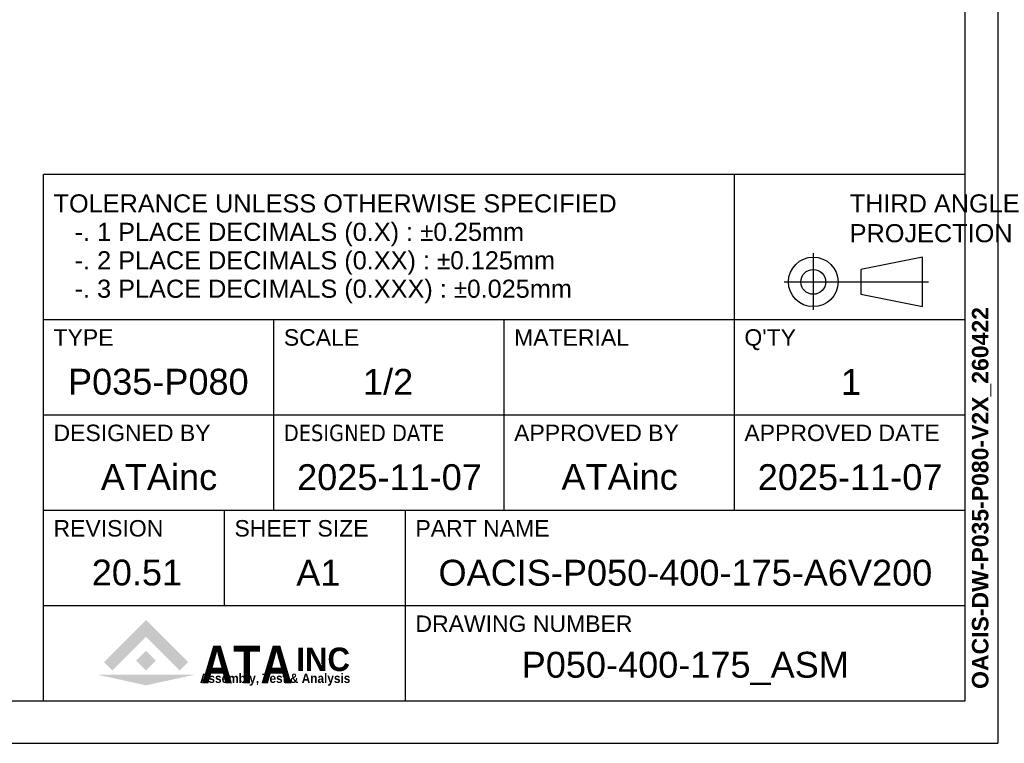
# Model space of a CAD drawing. Extents: x 0 to 1685, y -10 to 1188.
# Tile 3 of 19: x 1266 to 1685, y 0 to 308. Entities that reach past the tile are written whole.
import ezdxf
from ezdxf.enums import TextEntityAlignment as Align

# ---------------------------------------------------------------- set-up
doc = ezdxf.new("R2010")
doc.units = 0
doc.header["$LTSCALE"] = 25.4
doc.layers.get('0').update_dxf_attribs({"linetype": 'CONTINUOUS'})
doc.layers.add('ATA-TEXT', color=7, linetype='CONTINUOUS', lineweight=25)
doc.styles.add('주 문자 (ISO)', font='arial.ttf')

# ---------------------------------------------------------------- blocks, each defined once
blk = doc.blocks.new('ata-Title-A1-002')
for color, points in [(176, [(14.63, 6.49), (12.84, 8.28), (21.79, 17.23), (30.75, 8.28), (28.96, 6.49), (21.79, 13.66)]), (30, [(21.79, 10.66), (23.88, 8.57), (21.79, 6.49), (19.71, 8.57)]), (9, [(32.34, 5.64), (21.79, 3.34), (11.25, 5.64)])]:
    blk.add_hatch(color=color).paths.add_polyline_path(points)
at = {"color": 253}
for p, q in [((0, 0), (0, 112)), ((196, 112), (0, 112)), ((147, 40.6), (147, 112)), ((196, 112), (196, 0)), ((0, 81.2), (196, 81.2)), ((49, 40.6), (49, 81.2)), ((98, 40.6), (98, 81.2)), ((0, 60.9), (196, 60.9)), ((0, 40.6), (196, 40.6)), ((38.5, 20.3), (38.5, 40.6)), ((77, 0), (77, 40.6)), ((0, 20.3), (196, 20.3)), ((196, 0), (0, 0))]:
    blk.add_line(p, q, dxfattribs=at)
for p, q in [((163.75, 95.32), (163.75, 83.26)), ((187.03, 94.45), (173.85, 91.82)), ((187.03, 83.91), (187.03, 94.45)), ((173.85, 91.82), (173.85, 86.55)), ((157.57, 89.18), (188.27, 89.18)), ((173.85, 86.55), (187.03, 83.91)), ((0, 81.2), (196, 81.2))]:
    blk.add_line(p, q)
for radius in [5.27, 2.64]:
    blk.add_circle((163.75, 89.18), radius)
at = {"char_height": 3.85, "attachment_point": 1, "style": '주 문자 (ISO)'}
for s, insert, line_spacing_factor in [('TOLERANCE UNLESS OTHERWISE SPECIFIED\\P   -. 1 PLACE DECIMALS (0.X) : {\\fAIGDT|b0|i0|c2|p2;`0}.25mm\\P   -. 2 PLACE DECIMALS (0.XX) : {\\fAIGDT|b0|i0|c2|p2;`0}.125mm \\P   -. 3 PLACE DECIMALS (0.XXX) : {\\fAIGDT|b0|i0|c2|p2;`0}.025mm', (2.11, 107.8), 0.942857), ('THIRD ANGLE\\PPROJECTION', (171.5, 107.8), 0.987884)]:
    blk.add_mtext(s, dxfattribs=dict(at, insert=insert, line_spacing_factor=line_spacing_factor))
at = {"char_height": 3.5, "attachment_point": 1, "style": '주 문자 (ISO)'}
for s, insert in [('TYPE', (2.1, 79.1)), ('SCALE', (51.11, 79.1)), ('MATERIAL', (100.1, 79.1)), ("Q'TY", (149.1, 79.1)), ('DESIGNED BY', (2.1, 58.8)), ('{\\fTahoma|b0|i0|c0|p34;DESIGNED \\fTahoma|b0|i0|c129|p34;DATE}', (51.1, 58.8)), ('APPROVED BY', (100.11, 58.8)), ('APPROVED DATE', (149.1, 58.8)), ('REVISION', (2.1, 38.5)), ('SHEET SIZE', (40.6, 38.5)), ('PART NAME', (79.11, 38.5)), ('DRAWING NUMBER', (79.11, 18.2))]:
    blk.add_mtext(s, dxfattribs=dict(at, insert=insert))
at = {"color": 176, "insert": (33.46, 3.77), "char_height": 8, "width": 37.1563, "attachment_point": 7, "line_spacing_factor": 0.5, "style": '주 문자 (ISO)'}
blk.add_mtext('{\\fArial|b1|i0|c0|p34;\\W0.85;ATA}', dxfattribs=at)
at = {"color": 9, "style": '주 문자 (ISO)'}
for s, insert, char_height, attachment_point in [('{\\fArial|b1|i0|c0|p34;\\W0.95;INC}', (53.76, 6.3), 5, 7), ('{\\fArial|b1|i0|c0|p34;\\W0.9;Assembly, Test & Analysis}', (49.25, 5.84), 2, 2)]:
    blk.add_mtext(s, dxfattribs=dict(at, insert=insert, char_height=char_height, attachment_point=attachment_point))
at = {"style": '주 문자 (ISO)'}
for tag, p in [('TYPE_001', (24.5, 67.9)), ('SCALE_001', (73.5, 67.9)), ('MATERIAL_001', (122.5, 67.9)), ('QTY_001', (171.5, 67.9)), ('DESIGNED_BY_001', (24.5, 47.6)), ('APPROVED_BY_001', (122.5, 47.64)), ('APPROVED_DATE_001', (171.5, 47.6)), ('REVISION_001', (19.25, 27.3)), ('SHEET_SIZE_001', (57.75, 27.3)), ('PART_NAME_001', (136.5, 27.3)), ('DRAWING_NUMBER_001', (136.5, 7))]:
    blk.add_attdef(tag, text='', height=5.5, dxfattribs=at).set_placement(p, align=Align.MIDDLE_CENTER)
at = {"color": 7, "style": '주 문자 (ISO)'}
blk.add_attdef('DESIGNED_DATE_001', text='', height=5.5, dxfattribs=at).set_placement((73.5, 47.6), align=Align.MIDDLE_CENTER)
blk = doc.blocks.new('ata-Border-A1-002')
at = {"color": 253, "ltscale": 0.5}
for p in [(841, 594), (0, 0)]:
    blk.add_line(p, (841, 0), dxfattribs=at)
for p, q in [((834, 585), (834, 9)), ((834, 9), (7, 9))]:
    blk.add_line(p, q)

msp = doc.modelspace()

# ---------------------------------------------------------------- block references
at = {"xscale": 2, "yscale": 2, "zscale": 2}
msp.add_blockref('ata-Border-A1-002', (0, 0), dxfattribs=at)
ref = msp.add_blockref('ata-Title-A1-002', (1276, 18), dxfattribs=dict(xscale=2, yscale=2, zscale=2))
ref.add_attrib('SCALE_001', '1/2', (1411.901, 148.3055), dxfattribs={"height": 11, "style": '주 문자 (ISO)'})
ref.add_attrib('TYPE_001', 'P035-P080', (1286.368, 148.3715), dxfattribs={"height": 11, "style": '주 문자 (ISO)'})
ref.add_attrib('DESIGNED_BY_001', 'ATAinc', (1300.327, 107.788), dxfattribs={"height": 11, "style": '주 문자 (ISO)'})
ref.add_attrib('DESIGNED_DATE_001', '2025-11-07', (1383.8675, 107.7715), dxfattribs={"color": 7, "height": 11, "style": '주 문자 (ISO)'})
ref.add_attrib('APPROVED_BY_001', 'ATAinc', (1496.327, 107.8634995), dxfattribs={"height": 11, "style": '주 문자 (ISO)'})
ref.add_attrib('APPROVED_DATE_001', '2025-11-07', (1579.8675, 107.7715), dxfattribs={"height": 11, "style": '주 문자 (ISO)'})
ref.add_attrib('PART_NAME_001', 'OACIS-P050-400-175-A6V200', (1444.0325, 67.1), dxfattribs={"height": 11, "style": '주 문자 (ISO)'})
ref.add_attrib('DRAWING_NUMBER_001', 'P050-400-175_ASM', (1479.436, 27.93), dxfattribs={"height": 11, "style": '주 문자 (ISO)'})
ref.add_attrib('QTY_001', '1', (1615.304, 148.278), dxfattribs={"height": 11, "style": '주 문자 (ISO)'})
ref.add_attrib('REVISION_001', '20.51', (1296.4765, 67.1715), dxfattribs={"height": 11, "style": '주 문자 (ISO)'})
ref.add_attrib('SHEET_SIZE_001', 'A1', (1383.5195, 67.078), dxfattribs={"color": 7, "height": 11, "style": '주 문자 (ISO)'})

# ---------------------------------------------------------------- texts
at = {"layer": 'ATA-TEXT', "color": 7, "insert": (1671.0322022, 23.1397998), "char_height": 3.5, "attachment_point": 1, "rotation": 90, "line_spacing_factor": 1.027748, "style": '주 문자 (ISO)'}
msp.add_mtext('{\\fArial|b1|i0|c129|p34;\\H2.00000x;OACIS-DW-P035-P080-V2X_260422}', dxfattribs=at)

doc.saveas('drawing.dxf')
